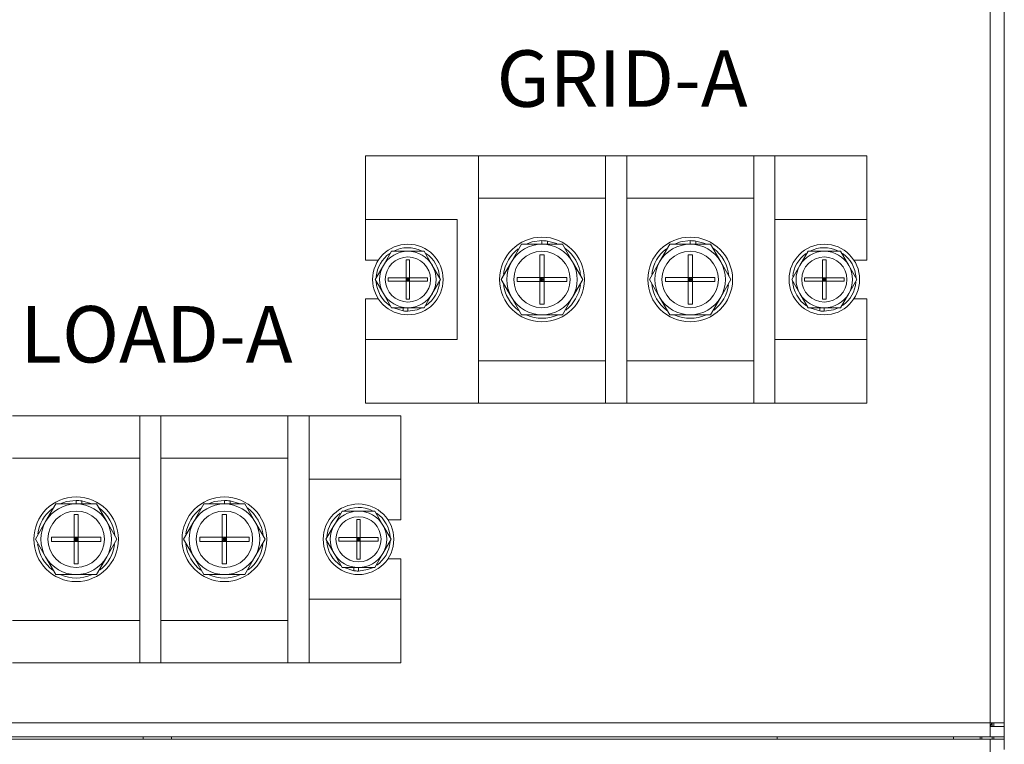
# Model space of a CAD drawing. Header units: millimetres. Extents: x -2390 to -1520, y 516 to 1788.
# Tile 29 of 33: x -1865 to -1725, y 835 to 937. Entities that reach past the tile are written whole.
import ezdxf

# ---------------------------------------------------------------- set-up
doc = ezdxf.new("R2010")
doc.units = ezdxf.units.MM

msp = doc.modelspace()

# ---------------------------------------------------------------- linework, layer by layer
at = {"color": 7, "linetype": 'ByBlock', "lineweight": 5}
for p, q in [((-1727.43, 837.56), (-1727.43, 1044.56)), ((-1725.43, 837.56), (-1725.43, 1044.56)), ((-1815.93, 908.86), (-1815.93, 917.86)), ((-1815.93, 917.86), (-1799.93, 917.86)), ((-1799.93, 917.86), (-1781.93, 917.86)), ((-1799.93, 917.86), (-1799.93, 882.86)), ((-1781.93, 917.86), (-1781.93, 882.86)), ((-1781.93, 917.86), (-1778.93, 917.86)), ((-1778.93, 917.86), (-1760.93, 917.86)), ((-1778.93, 917.86), (-1778.93, 882.86)), ((-1760.93, 917.86), (-1760.93, 882.86)), ((-1760.93, 917.86), (-1757.93, 917.86)), ((-1744.93, 917.86), (-1760.93, 917.86)), ((-1757.93, 917.86), (-1757.93, 882.86)), ((-1744.93, 917.86), (-1744.93, 908.86)), ((-1781.93, 911.86), (-1799.93, 911.86)), ((-1760.93, 911.86), (-1778.93, 911.86)), ((-1802.93, 908.86), (-1815.93, 908.86)), ((-1815.93, 903.11), (-1815.93, 908.86)), ((-1802.93, 908.86), (-1802.93, 891.86)), ((-1744.93, 908.86), (-1757.93, 908.86)), ((-1757.93, 891.86), (-1757.93, 908.86)), ((-1744.93, 908.86), (-1744.93, 903.11)), ((-1795.26, 902.86), (-1793.82, 905.36)), ((-1793.82, 905.36), (-1790.93, 905.36)), ((-1790.93, 905.36), (-1790.93, 905.86)), ((-1790.93, 905.36), (-1788.04, 905.36)), ((-1790.13, 905.81), (-1790.13, 905.36)), ((-1788.83, 905.45), (-1790.13, 905.81)), ((-1788.04, 905.36), (-1786.6, 902.86)), ((-1774.26, 902.86), (-1772.82, 905.36)), ((-1772.82, 905.36), (-1769.93, 905.36)), ((-1769.93, 905.36), (-1769.93, 905.86)), ((-1769.93, 905.36), (-1767.04, 905.36)), ((-1769.13, 905.81), (-1769.13, 905.36)), ((-1767.83, 905.45), (-1769.13, 905.81)), ((-1767.04, 905.36), (-1765.6, 902.86)), ((-1813.39, 902.36), (-1812.24, 904.36)), ((-1812.24, 904.36), (-1809.93, 904.36)), ((-1809.93, 904.36), (-1807.62, 904.36)), ((-1807.62, 904.36), (-1806.47, 902.36)), ((-1754.39, 902.36), (-1753.24, 904.36)), ((-1753.24, 904.36), (-1750.93, 904.36)), ((-1750.93, 904.36), (-1748.62, 904.36)), ((-1748.62, 904.36), (-1747.47, 902.36)), ((-1814.11, 903.11), (-1815.93, 903.11)), ((-1810.18, 903.16), (-1809.68, 903.16)), ((-1810.18, 900.61), (-1810.18, 903.16)), ((-1809.68, 903.16), (-1809.68, 900.61)), ((-1796.7, 900.36), (-1795.26, 902.86)), ((-1791.23, 903.86), (-1790.63, 903.86)), ((-1791.23, 900.66), (-1791.23, 903.86)), ((-1790.63, 903.86), (-1790.63, 900.66)), ((-1786.6, 902.86), (-1785.16, 900.36)), ((-1775.7, 900.36), (-1774.26, 902.86)), ((-1770.23, 903.86), (-1769.63, 903.86)), ((-1770.23, 900.66), (-1770.23, 903.86)), ((-1769.63, 903.86), (-1769.63, 900.66)), ((-1765.6, 902.86), (-1764.16, 900.36)), ((-1751.18, 903.16), (-1750.68, 903.16)), ((-1751.18, 900.61), (-1751.18, 903.16)), ((-1750.68, 903.16), (-1750.68, 900.61)), ((-1744.93, 903.11), (-1746.75, 903.11)), ((-1814.55, 900.36), (-1813.39, 902.36)), ((-1806.47, 902.36), (-1805.31, 900.36)), ((-1755.55, 900.36), (-1754.39, 902.36)), ((-1747.47, 902.36), (-1746.31, 900.36)), ((-1813.39, 898.36), (-1814.55, 900.36)), ((-1812.73, 900.11), (-1812.73, 900.61)), ((-1812.73, 900.61), (-1810.18, 900.61)), ((-1810.18, 900.11), (-1812.73, 900.11)), ((-1810.18, 900.61), (-1810.18, 900.11)), ((-1809.68, 900.61), (-1810.18, 900.61)), ((-1809.93, 900.36), (-1810.18, 900.61)), ((-1809.93, 900.36), (-1810.18, 900.36)), ((-1810.18, 900.11), (-1809.93, 900.36)), ((-1810.18, 900.11), (-1809.68, 900.11)), ((-1810.18, 897.56), (-1810.18, 900.11)), ((-1809.93, 900.36), (-1809.68, 900.61)), ((-1809.93, 900.36), (-1809.93, 900.61)), ((-1809.93, 900.11), (-1809.93, 900.36)), ((-1809.93, 900.36), (-1809.68, 900.11)), ((-1809.68, 900.36), (-1809.93, 900.36)), ((-1809.68, 900.61), (-1807.13, 900.61)), ((-1809.68, 900.11), (-1809.68, 900.61)), ((-1807.13, 900.11), (-1809.68, 900.11)), ((-1809.68, 900.11), (-1809.68, 897.56)), ((-1807.13, 900.61), (-1807.13, 900.11)), ((-1805.31, 900.36), (-1806.47, 898.36)), ((-1795.26, 897.86), (-1796.7, 900.36)), ((-1794.43, 900.06), (-1794.43, 900.66)), ((-1794.43, 900.66), (-1791.23, 900.66)), ((-1791.23, 900.06), (-1794.43, 900.06)), ((-1790.63, 900.66), (-1791.23, 900.66)), ((-1791.23, 900.66), (-1791.23, 900.06)), ((-1790.93, 900.36), (-1791.23, 900.66)), ((-1791.23, 900.36), (-1790.93, 900.36)), ((-1790.93, 900.36), (-1791.23, 900.06)), ((-1791.23, 900.06), (-1790.63, 900.06)), ((-1791.23, 896.86), (-1791.23, 900.06)), ((-1790.93, 900.66), (-1790.93, 900.36)), ((-1790.63, 900.66), (-1790.93, 900.36)), ((-1790.93, 900.36), (-1790.63, 900.06)), ((-1790.93, 900.36), (-1790.63, 900.36)), ((-1790.93, 900.36), (-1790.93, 900.06)), ((-1790.63, 900.06), (-1790.63, 900.66)), ((-1790.63, 900.66), (-1787.43, 900.66)), ((-1787.43, 900.06), (-1790.63, 900.06)), ((-1790.63, 900.06), (-1790.63, 896.86)), ((-1787.43, 900.66), (-1787.43, 900.06)), ((-1785.16, 900.36), (-1786.6, 897.86)), ((-1774.26, 897.86), (-1775.7, 900.36)), ((-1773.43, 900.06), (-1773.43, 900.66)), ((-1773.43, 900.66), (-1770.23, 900.66)), ((-1770.23, 900.06), (-1773.43, 900.06)), ((-1770.23, 900.66), (-1770.23, 900.06)), ((-1769.63, 900.66), (-1770.23, 900.66)), ((-1769.93, 900.36), (-1770.23, 900.66)), ((-1770.23, 900.36), (-1769.93, 900.36)), ((-1769.93, 900.36), (-1770.23, 900.06)), ((-1770.23, 896.86), (-1770.23, 900.06)), ((-1770.23, 900.06), (-1769.63, 900.06)), ((-1769.93, 900.66), (-1769.93, 900.36)), ((-1769.63, 900.66), (-1769.93, 900.36)), ((-1769.93, 900.36), (-1769.93, 900.06)), ((-1769.93, 900.36), (-1769.63, 900.06)), ((-1769.93, 900.36), (-1769.63, 900.36)), ((-1769.63, 900.06), (-1769.63, 900.66)), ((-1769.63, 900.66), (-1766.43, 900.66)), ((-1769.63, 900.06), (-1769.63, 896.86)), ((-1766.43, 900.06), (-1769.63, 900.06)), ((-1766.43, 900.66), (-1766.43, 900.06)), ((-1764.16, 900.36), (-1765.6, 897.86)), ((-1754.39, 898.36), (-1755.55, 900.36)), ((-1753.73, 900.11), (-1753.73, 900.61)), ((-1753.73, 900.61), (-1751.18, 900.61)), ((-1751.18, 900.11), (-1753.73, 900.11)), ((-1750.68, 900.61), (-1751.18, 900.61)), ((-1751.18, 900.61), (-1751.18, 900.11)), ((-1750.93, 900.36), (-1751.18, 900.61)), ((-1751.18, 900.11), (-1750.93, 900.36)), ((-1750.93, 900.36), (-1751.18, 900.36)), ((-1751.18, 900.11), (-1750.68, 900.11)), ((-1751.18, 897.56), (-1751.18, 900.11)), ((-1750.93, 900.36), (-1750.68, 900.61)), ((-1750.93, 900.36), (-1750.93, 900.61)), ((-1750.68, 900.36), (-1750.93, 900.36)), ((-1750.93, 900.11), (-1750.93, 900.36)), ((-1750.93, 900.36), (-1750.68, 900.11)), ((-1750.68, 900.11), (-1750.68, 900.61)), ((-1750.68, 900.61), (-1748.13, 900.61)), ((-1748.13, 900.11), (-1750.68, 900.11)), ((-1750.68, 900.11), (-1750.68, 897.56)), ((-1748.13, 900.61), (-1748.13, 900.11)), ((-1746.31, 900.36), (-1747.47, 898.36)), ((-1815.93, 897.61), (-1814.11, 897.61)), ((-1815.93, 891.86), (-1815.93, 897.61)), ((-1812.24, 896.36), (-1813.39, 898.36)), ((-1809.68, 897.56), (-1810.18, 897.56)), ((-1806.47, 898.36), (-1807.62, 896.36)), ((-1793.82, 895.36), (-1795.26, 897.86)), ((-1786.6, 897.86), (-1788.04, 895.36)), ((-1772.82, 895.36), (-1774.26, 897.86)), ((-1765.6, 897.86), (-1767.04, 895.36)), ((-1753.24, 896.36), (-1754.39, 898.36)), ((-1750.68, 897.56), (-1751.18, 897.56)), ((-1747.47, 898.36), (-1748.62, 896.36)), ((-1746.75, 897.61), (-1744.93, 897.61)), ((-1744.93, 897.61), (-1744.93, 891.86)), ((-1809.93, 896.36), (-1812.24, 896.36)), ((-1811.83, 896.29), (-1810.58, 895.91)), ((-1810.58, 895.91), (-1810.58, 896.36)), ((-1807.62, 896.36), (-1809.93, 896.36)), ((-1809.93, 896.36), (-1809.93, 895.86)), ((-1790.63, 896.86), (-1791.23, 896.86)), ((-1769.63, 896.86), (-1770.23, 896.86)), ((-1750.93, 896.36), (-1753.24, 896.36)), ((-1752.83, 896.29), (-1751.58, 895.91)), ((-1751.58, 895.91), (-1751.58, 896.36)), ((-1748.62, 896.36), (-1750.93, 896.36)), ((-1750.93, 896.36), (-1750.93, 895.86)), ((-1790.93, 895.36), (-1793.82, 895.36)), ((-1788.04, 895.36), (-1790.93, 895.36)), ((-1769.93, 895.36), (-1772.82, 895.36)), ((-1767.04, 895.36), (-1769.93, 895.36)), ((-1815.93, 891.86), (-1802.93, 891.86)), ((-1815.93, 882.86), (-1815.93, 891.86)), ((-1757.93, 891.86), (-1744.93, 891.86)), ((-1744.93, 891.86), (-1744.93, 882.86)), ((-1799.93, 888.86), (-1781.93, 888.86)), ((-1778.93, 888.86), (-1760.93, 888.86)), ((-1815.93, 882.86), (-1799.93, 882.86)), ((-1781.93, 882.86), (-1799.93, 882.86)), ((-1781.93, 882.86), (-1778.93, 882.86)), ((-1760.93, 882.86), (-1778.93, 882.86)), ((-1760.93, 882.86), (-1757.93, 882.86)), ((-1744.93, 882.86), (-1760.93, 882.86)), ((-1865.93, 881.06), (-1847.93, 881.06)), ((-1847.93, 881.06), (-1847.93, 846.06)), ((-1847.93, 881.06), (-1844.93, 881.06)), ((-1844.93, 881.06), (-1826.93, 881.06)), ((-1844.93, 881.06), (-1844.93, 846.06)), ((-1826.93, 881.06), (-1826.93, 846.06)), ((-1826.93, 881.06), (-1823.93, 881.06)), ((-1810.93, 881.06), (-1826.93, 881.06)), ((-1823.93, 881.06), (-1823.93, 846.06)), ((-1810.93, 881.06), (-1810.93, 872.06)), ((-1847.93, 875.06), (-1865.93, 875.06)), ((-1826.93, 875.06), (-1844.93, 875.06)), ((-1810.93, 872.06), (-1823.93, 872.06)), ((-1823.93, 855.06), (-1823.93, 872.06)), ((-1810.93, 872.06), (-1810.93, 866.31)), ((-1861.26, 866.06), (-1859.82, 868.56)), ((-1859.82, 868.56), (-1856.93, 868.56)), ((-1856.93, 868.56), (-1856.93, 869.06)), ((-1856.93, 868.56), (-1854.04, 868.56)), ((-1856.13, 869.01), (-1856.13, 868.56)), ((-1854.83, 868.65), (-1856.13, 869.01)), ((-1854.04, 868.56), (-1852.6, 866.06)), ((-1840.26, 866.06), (-1838.82, 868.56)), ((-1838.82, 868.56), (-1835.93, 868.56)), ((-1835.93, 868.56), (-1835.93, 869.06)), ((-1835.93, 868.56), (-1833.04, 868.56)), ((-1835.13, 869.01), (-1835.13, 868.56)), ((-1833.83, 868.65), (-1835.13, 869.01)), ((-1833.04, 868.56), (-1831.6, 866.06)), ((-1857.23, 867.06), (-1856.63, 867.06)), ((-1857.23, 863.86), (-1857.23, 867.06)), ((-1856.63, 867.06), (-1856.63, 863.86)), ((-1836.23, 867.06), (-1835.63, 867.06)), ((-1836.23, 863.86), (-1836.23, 867.06)), ((-1835.63, 867.06), (-1835.63, 863.86)), ((-1820.39, 865.56), (-1819.24, 867.56)), ((-1819.24, 867.56), (-1816.93, 867.56)), ((-1817.18, 866.36), (-1816.68, 866.36)), ((-1817.18, 863.81), (-1817.18, 866.36)), ((-1816.93, 867.56), (-1814.62, 867.56)), ((-1816.68, 866.36), (-1816.68, 863.81)), ((-1814.62, 867.56), (-1813.47, 865.56)), ((-1810.93, 866.31), (-1812.75, 866.31)), ((-1862.7, 863.56), (-1861.26, 866.06)), ((-1852.6, 866.06), (-1851.16, 863.56)), ((-1841.7, 863.56), (-1840.26, 866.06)), ((-1831.6, 866.06), (-1830.16, 863.56)), ((-1821.55, 863.56), (-1820.39, 865.56)), ((-1813.47, 865.56), (-1812.31, 863.56)), ((-1861.26, 861.06), (-1862.7, 863.56)), ((-1860.43, 863.26), (-1860.43, 863.86)), ((-1860.43, 863.86), (-1857.23, 863.86)), ((-1856.63, 863.86), (-1857.23, 863.86)), ((-1857.23, 863.86), (-1857.23, 863.26)), ((-1856.93, 863.56), (-1857.23, 863.86)), ((-1856.93, 863.56), (-1857.23, 863.26)), ((-1857.23, 863.56), (-1856.93, 863.56)), ((-1856.93, 863.86), (-1856.93, 863.56)), ((-1856.63, 863.86), (-1856.93, 863.56)), ((-1856.93, 863.56), (-1856.63, 863.56)), ((-1856.93, 863.56), (-1856.93, 863.26)), ((-1856.93, 863.56), (-1856.63, 863.26)), ((-1856.63, 863.86), (-1853.43, 863.86)), ((-1856.63, 863.26), (-1856.63, 863.86)), ((-1853.43, 863.86), (-1853.43, 863.26)), ((-1851.16, 863.56), (-1852.6, 861.06)), ((-1840.26, 861.06), (-1841.7, 863.56)), ((-1839.43, 863.26), (-1839.43, 863.86)), ((-1839.43, 863.86), (-1836.23, 863.86)), ((-1835.63, 863.86), (-1836.23, 863.86)), ((-1836.23, 863.86), (-1836.23, 863.26)), ((-1835.93, 863.56), (-1836.23, 863.86)), ((-1835.93, 863.56), (-1836.23, 863.26)), ((-1836.23, 863.56), (-1835.93, 863.56)), ((-1835.63, 863.86), (-1835.93, 863.56)), ((-1835.93, 863.86), (-1835.93, 863.56)), ((-1835.93, 863.56), (-1835.93, 863.26)), ((-1835.93, 863.56), (-1835.63, 863.26)), ((-1835.93, 863.56), (-1835.63, 863.56)), ((-1835.63, 863.86), (-1832.43, 863.86)), ((-1835.63, 863.26), (-1835.63, 863.86)), ((-1832.43, 863.86), (-1832.43, 863.26)), ((-1830.16, 863.56), (-1831.6, 861.06)), ((-1820.39, 861.56), (-1821.55, 863.56)), ((-1819.73, 863.81), (-1817.18, 863.81)), ((-1819.73, 863.31), (-1819.73, 863.81)), ((-1817.18, 863.81), (-1817.18, 863.31)), ((-1816.68, 863.81), (-1817.18, 863.81)), ((-1816.93, 863.56), (-1817.18, 863.81)), ((-1816.93, 863.56), (-1817.18, 863.56)), ((-1817.18, 863.31), (-1816.93, 863.56)), ((-1816.93, 863.56), (-1816.93, 863.81)), ((-1816.93, 863.56), (-1816.68, 863.81)), ((-1816.93, 863.31), (-1816.93, 863.56)), ((-1816.93, 863.56), (-1816.68, 863.31)), ((-1816.68, 863.56), (-1816.93, 863.56)), ((-1816.68, 863.81), (-1814.13, 863.81)), ((-1816.68, 863.31), (-1816.68, 863.81)), ((-1814.13, 863.81), (-1814.13, 863.31)), ((-1812.31, 863.56), (-1813.47, 861.56)), ((-1857.23, 863.26), (-1860.43, 863.26)), ((-1857.23, 863.26), (-1856.63, 863.26)), ((-1857.23, 860.06), (-1857.23, 863.26)), ((-1856.63, 863.26), (-1856.63, 860.06)), ((-1853.43, 863.26), (-1856.63, 863.26)), ((-1836.23, 863.26), (-1839.43, 863.26)), ((-1836.23, 860.06), (-1836.23, 863.26)), ((-1836.23, 863.26), (-1835.63, 863.26)), ((-1832.43, 863.26), (-1835.63, 863.26)), ((-1835.63, 863.26), (-1835.63, 860.06)), ((-1817.18, 863.31), (-1819.73, 863.31)), ((-1817.18, 863.31), (-1816.68, 863.31)), ((-1817.18, 860.76), (-1817.18, 863.31)), ((-1816.68, 863.31), (-1816.68, 860.76)), ((-1814.13, 863.31), (-1816.68, 863.31)), ((-1859.82, 858.56), (-1861.26, 861.06)), ((-1852.6, 861.06), (-1854.04, 858.56)), ((-1838.82, 858.56), (-1840.26, 861.06)), ((-1831.6, 861.06), (-1833.04, 858.56)), ((-1819.24, 859.56), (-1820.39, 861.56)), ((-1816.68, 860.76), (-1817.18, 860.76)), ((-1813.47, 861.56), (-1814.62, 859.56)), ((-1812.75, 860.81), (-1810.93, 860.81)), ((-1810.93, 860.81), (-1810.93, 855.06)), ((-1856.63, 860.06), (-1857.23, 860.06)), ((-1835.63, 860.06), (-1836.23, 860.06)), ((-1816.93, 859.56), (-1819.24, 859.56)), ((-1818.83, 859.49), (-1817.58, 859.11)), ((-1817.58, 859.11), (-1817.58, 859.56)), ((-1814.62, 859.56), (-1816.93, 859.56)), ((-1816.93, 859.56), (-1816.93, 859.06)), ((-1856.93, 858.56), (-1859.82, 858.56)), ((-1854.04, 858.56), (-1856.93, 858.56)), ((-1835.93, 858.56), (-1838.82, 858.56)), ((-1833.04, 858.56), (-1835.93, 858.56)), ((-1823.93, 855.06), (-1810.93, 855.06)), ((-1810.93, 855.06), (-1810.93, 846.06)), ((-1865.93, 852.06), (-1847.93, 852.06)), ((-1844.93, 852.06), (-1826.93, 852.06)), ((-1847.93, 846.06), (-1865.93, 846.06)), ((-1847.93, 846.06), (-1844.93, 846.06)), ((-1826.93, 846.06), (-1844.93, 846.06)), ((-1826.93, 846.06), (-1823.93, 846.06)), ((-1810.93, 846.06), (-1826.93, 846.06)), ((-2163.43, 837.56), (-1727.43, 837.56)), ((-1725.43, 837.56), (-1727.43, 837.56)), ((-1727.43, 835.56), (-1727.43, 837.56)), ((-1725.43, 837.06), (-1727.43, 837.06)), ((-1727.13, 837.06), (-1727.13, 837.56)), ((-1726.93, 837.06), (-1726.93, 837.56)), ((-1725.43, 837.56), (-1725.43, 837.06)), ((-1725.43, 837.06), (-1725.43, 835.56)), ((-1727.43, 835.56), (-2163.43, 835.56)), ((-2163.43, 835.26), (-1727.43, 835.26)), ((-1847.43, 835.56), (-1847.43, 835.26)), ((-1843.43, 835.26), (-1843.43, 835.56)), ((-1757.63, 835.56), (-1757.63, 835.26)), ((-1732.63, 835.26), (-1732.63, 835.56)), ((-1728.63, 835.26), (-1728.63, 835.56)), ((-1725.43, 835.56), (-1727.43, 835.56)), ((-1727.43, 833.26), (-1727.43, 835.26)), ((-1727.43, 835.26), (-1725.43, 835.26)), ((-1727.13, 835.26), (-1727.13, 835.56)), ((-1726.93, 835.26), (-1726.93, 835.56)), ((-1725.43, 835.56), (-1725.43, 835.26)), ((-1725.43, 833.76), (-1725.43, 835.26))]:
    msp.add_line(p, q, dxfattribs=at)
at = {"color": 8, "linetype": 'ByBlock', "lineweight": 5}
msp.add_line((-1728.83, 835.56), (-1728.83, 835.26), dxfattribs=at)
at = {"color": 7, "linetype": 'ByBlock', "lineweight": 5, "flags": 128}
for points in [[(-1790.93, 905.86), (-1792.32, 905.69), (-1793.18, 905.38)], [(-1769.93, 905.86), (-1771.32, 905.69), (-1772.18, 905.38)], [(-1809.93, 895.86), (-1808.63, 896.06), (-1807.94, 896.33)], [(-1750.93, 895.86), (-1749.63, 896.06), (-1748.94, 896.33)], [(-1856.93, 869.06), (-1858.32, 868.89), (-1859.18, 868.58)], [(-1835.93, 869.06), (-1837.32, 868.89), (-1838.18, 868.58)], [(-1816.93, 859.06), (-1815.63, 859.26), (-1814.94, 859.53)], [(-1727.4, 837.06), (-1727.28, 837.3), (-1727.19, 837.56)]]:
    msp.add_lwpolyline(points, dxfattribs=at)
at = {"color": 7, "linetype": 'ByBlock', "lineweight": 5}
for centre, radius in [((-1809.93, 900.36), 5), ((-1790.93, 900.36), 6), ((-1769.93, 900.36), 6), ((-1750.93, 900.36), 5), ((-1790.93, 900.36), 4), ((-1769.93, 900.36), 4), ((-1809.93, 900.36), 3.2), ((-1750.93, 900.36), 3.2), ((-1856.93, 863.56), 6), ((-1835.93, 863.56), 6), ((-1816.93, 863.56), 5), ((-1856.93, 863.56), 4), ((-1835.93, 863.56), 4), ((-1816.93, 863.56), 3.2)]:
    msp.add_circle(centre, radius, dxfattribs=at)
for centre, radius, start, end in [((-1790.93, 900.36), 5, 90, 150), ((-1790.93, 900.36), 5.5, 81.6364, 90), ((-1790.93, 900.36), 5, 30, 90), ((-1769.93, 900.36), 5, 90, 150), ((-1769.93, 900.36), 5.5, 81.6364, 90), ((-1769.93, 900.36), 5, 30, 90), ((-1809.93, 900.36), 4.5, 124.9481, 174.9055), ((-1809.93, 900.36), 4, 90, 150), ((-1809.93, 900.36), 4.5, 64.5098, 117.0951), ((-1809.93, 900.36), 4, 30, 90), ((-1809.93, 900.36), 4.5, 3.3055, 55.2506), ((-1790.93, 900.36), 5.5, 127.7815, 171.9662), ((-1790.93, 900.36), 5.5, 5.4088, 53.7322), ((-1769.93, 900.36), 5.5, 127.7815, 171.9662), ((-1769.93, 900.36), 5.5, 5.4088, 53.7322), ((-1750.93, 900.36), 4.5, 124.9481, 174.9055), ((-1750.93, 900.36), 4, 90, 150), ((-1750.93, 900.36), 4.5, 64.5098, 117.0951), ((-1750.93, 900.36), 4, 30, 90), ((-1750.93, 900.36), 4.5, 3.3055, 55.2506), ((-1790.93, 900.36), 5, 150, 210), ((-1790.93, 900.36), 5, 330, 30), ((-1769.93, 900.36), 5, 150, 210), ((-1769.93, 900.36), 5, 330, 30), ((-1809.93, 900.36), 4, 150, 210), ((-1809.93, 900.36), 4, 330, 30), ((-1750.93, 900.36), 4, 150, 210), ((-1750.93, 900.36), 4, 330, 30), ((-1809.93, 900.36), 4.5, 183.4263, 235.8791), ((-1809.93, 900.36), 4.5, 305.0812, 355.3173), ((-1750.93, 900.36), 4.5, 183.4263, 235.8791), ((-1750.93, 900.36), 4.5, 305.0812, 355.3173), ((-1790.93, 900.36), 5.5, 187.3618, 232.8634), ((-1790.93, 900.36), 5.5, 308.0707, 352.0408), ((-1769.93, 900.36), 5.5, 187.3618, 232.8634), ((-1769.93, 900.36), 5.5, 308.0707, 352.0408), ((-1809.93, 900.36), 4, 210, 270), ((-1809.93, 900.36), 4, 270, 330), ((-1790.93, 900.36), 5, 210, 270), ((-1790.93, 900.36), 5, 270, 330), ((-1769.93, 900.36), 5, 210, 270), ((-1769.93, 900.36), 5, 270, 330), ((-1750.93, 900.36), 4, 210, 270), ((-1750.93, 900.36), 4, 270, 330), ((-1809.93, 900.36), 4.5, 261.6949, 270), ((-1750.93, 900.36), 4.5, 261.6949, 270), ((-1790.93, 900.36), 5.5, 246.7867, 293.2921), ((-1769.93, 900.36), 5.5, 246.7867, 293.2921), ((-1856.93, 863.56), 5.5, 127.7815, 171.9662), ((-1856.93, 863.56), 5, 90, 150), ((-1856.93, 863.56), 5.5, 81.6364, 90), ((-1856.93, 863.56), 5, 30, 90), ((-1856.93, 863.56), 5.5, 5.4088, 53.7322), ((-1835.93, 863.56), 5.5, 127.7815, 171.9662), ((-1835.93, 863.56), 5, 90, 150), ((-1835.93, 863.56), 5.5, 81.6364, 90), ((-1835.93, 863.56), 5, 30, 90), ((-1835.93, 863.56), 5.5, 5.4088, 53.7322), ((-1816.93, 863.56), 4.5, 64.5098, 117.0951), ((-1816.93, 863.56), 4.5, 124.9481, 174.9055), ((-1816.93, 863.56), 4, 90, 150), ((-1816.93, 863.56), 4, 30, 90), ((-1816.93, 863.56), 4.5, 3.3055, 55.2506), ((-1856.93, 863.56), 5, 150, 210), ((-1856.93, 863.56), 5, 330, 30), ((-1835.93, 863.56), 5, 150, 210), ((-1835.93, 863.56), 5, 330, 30), ((-1816.93, 863.56), 4, 150, 210), ((-1816.93, 863.56), 4, 330, 30), ((-1856.93, 863.56), 5.5, 187.3618, 232.8634), ((-1856.93, 863.56), 5.5, 308.0707, 352.0408), ((-1835.93, 863.56), 5.5, 187.3618, 232.8634), ((-1835.93, 863.56), 5.5, 308.0707, 352.0408), ((-1816.93, 863.56), 4.5, 183.4263, 235.8791), ((-1816.93, 863.56), 4.5, 305.0812, 355.3173), ((-1856.93, 863.56), 5, 210, 270), ((-1856.93, 863.56), 5, 270, 330), ((-1835.93, 863.56), 5, 210, 270), ((-1835.93, 863.56), 5, 270, 330), ((-1816.93, 863.56), 4, 210, 270), ((-1816.93, 863.56), 4, 270, 330), ((-1856.93, 863.56), 5.5, 246.7867, 293.2921), ((-1835.93, 863.56), 5.5, 246.7867, 293.2921), ((-1816.93, 863.56), 4.5, 261.6949, 270)]:
    msp.add_arc(centre, radius, start, end, dxfattribs=at)

# ---------------------------------------------------------------- texts
at = {"linetype": 'ByBlock', "lineweight": 5, "char_height": 8, "attachment_point": 1}
for s, insert in [('{\\fMicrosoft YaHei|b0|i0|c134|p34;GRID-A}', (-1797.37, 932.82)), ('{\\fMicrosoft YaHei|b0|i0|c134|p34;LOAD-A}', (-1864.86, 896.6))]:
    msp.add_mtext_dynamic_manual_height_columns(s, width=6.403, gutter_width=14, heights=[0], dxfattribs=dict(at, insert=insert))

doc.saveas('drawing.dxf')
